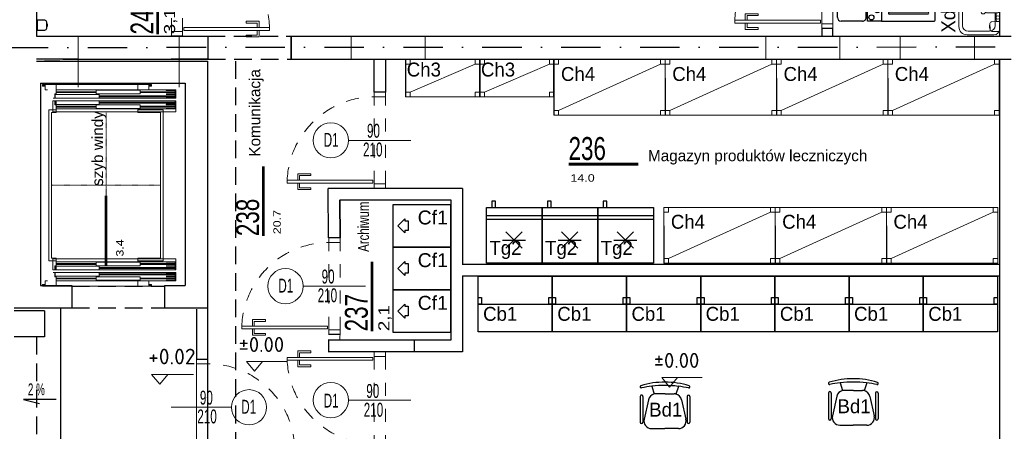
# Model space of a CAD drawing. Header units: millimetres. Extents: x 14495 to 271441, y -21035 to 2232.
# Tile 102 of 227: x 82787 to 83849, y -2668 to -2224. Entities that reach past the tile are written whole.
import ezdxf
from ezdxf.enums import TextEntityAlignment as Align

# ---------------------------------------------------------------- set-up
doc = ezdxf.new("R2010")
doc.units = ezdxf.units.MM
for name, pattern in [('DASHDOT', [1, 0.5, -0.25, 0, -0.25]), ('DASHED', [28.222222, 14.111111, -14.111111]), ('DASHED2', [9.525, 6.35, -3.175])]:
    doc.linetypes.add(name, pattern=pattern)
for name, color, linetype in [('-- TECH  SYMBOLE', 1, 'Continuous'), ('_1_cienkie', 251, 'Continuous'), ('_A_widok', 1, 'Continuous'), ('A-POW-NR', 1, 'Continuous'), ('a_cienka', 8, 'Continuous'), ('A_cieńsza', 8, 'Continuous'), ('a_HATCH', 9, 'Continuous'), ('A_KOTA', 7, 'Continuous'), ('A_L_WIDOK', 1, 'Continuous'), ('A_opis', 1, 'Continuous'), ('A_OSIE', 252, 'DASHDOT'), ('A_PROJEKTOWANE', 3, 'Continuous'), ('A_SC_DZIAlOWE', 4, 'Continuous'), ('meble', 1, 'Continuous'), ('sciany projektowane', 3, 'Continuous'), ('TABELKA', 2, 'Continuous'), ('TECH Sprzęt', 1, 'Continuous'), ('TECH Wyp.drobne', 1, 'Continuous')]:
    doc.layers.add(name, color=color, linetype=linetype)
for name, color, linetype, lineweight in [('03', 2, 'Continuous', 13), ('A_KOTY', 42, 'Continuous', 20), ('A_Stolarka_drzwi', 1, 'Continuous', 9), ('cienkie', 4, 'Continuous', 9), ('cienkie - TW', 1, 'Continuous', 9), ('grube', 1, 'Continuous', 0), ('grube - TW', 1, 'Continuous', 0), ('M_drzwi', 1, 'Continuous', 5), ('osie - TW', 1, 'DASHDOT', 9), ('P-SANR-FIXT', 2, 'Continuous', 9), ('TECH Wyp-meble nowe', 1, 'Continuous', 30)]:
    doc.layers.add(name, color=color, linetype=linetype, lineweight=lineweight)
doc.layers.add('A-POW', color=2, linetype='Continuous', plot=False)
doc.styles.add('APLUS', font='arial.ttf', dxfattribs={"width": 0.6})
doc.styles.add('Arial', font='Arial')
doc.styles.add('arial-tab', font='arial.ttf')
doc.styles.add('ARIAL1_2', font='arial.ttf', dxfattribs={"width": 1.2})
doc.styles.add('arialce', font='ARIALN.TTF')
doc.styles.add('AVAL', font='txt')
doc.styles.add('cent', font='swissel.ttf')
doc.styles.add('cg', font='GOTHIC.TTF')
doc.styles.add('iso', font='isocpeur.ttf', dxfattribs={"width": 1.2})
doc.styles.add('ROMANS', font='romans', dxfattribs={"width": 0.6})
doc.styles.add('switz721ltexbt', font='swissel.ttf')

# ---------------------------------------------------------------- blocks, each defined once
blk = doc.blocks.new('DRZWI Z OSCIEZNICA NIEOKALAJACA 90')
at = {"linetype": 'DASHED'}
for p, q in [((-12, 5), (-12, 99)), ((0, 5), (0, 99))]:
    blk.add_line(p, q, dxfattribs=at)
at = {"ltscale": 0.05}
blk.add_line((-39.5, 52), (25.6, 52), dxfattribs=at)
for points in [[(-12, 99), (-12, 104), (0, 104), (0, 99)], [(-12, 0), (-12, 5), (0, 5), (0, 0)], [(93.9, 9), (1.4, 9), (1.4, 6), (93.9, 6)]]:
    blk.add_lwpolyline(points, close=True)
for points in [[(82.5, 9), (82.5, 16), (68.5, 16), (68.5, 14), (80.5, 14), (80.5, 9)], [(82.5, 6), (82.5, -1), (68.5, -1), (68.5, 1), (80.5, 1), (80.5, 6)]]:
    blk.add_lwpolyline(points)
at = {"linetype": 'DASHED'}
blk.add_arc((0, 5), 94, 2.4475, 90, dxfattribs=at)
blk = doc.blocks.new('SSCVCFDSS')
blk.add_line((0, 50), (0, 0))
blk.add_circle((0, -19), 19)
at = {"style": 'ROMANS', "text_generation_flag": 4, "width": 0.6}
blk.add_attdef('FD1-8', text='', height=13, rotation=270, dxfattribs=at).set_placement((6.1, 55.2), align=Align.RIGHT)
for tag, p in [('200', (8.2, 25.5)), ('90', (-8.7, 25.5))]:
    blk.add_attdef(tag, text='', height=13, rotation=270, dxfattribs=at).set_placement(p, align=Align.MIDDLE)
blk.add_attdef('AL6C', text='', height=13, dxfattribs=at).set_placement((-0.6, -18.6), align=Align.MIDDLE)
blk = doc.blocks.new('Umywalka - kwadratowa - 500 x 440mm-2175834-PW_K0')
at = {"layer": 'P-SANR-FIXT'}
for p, q in [((-23.4, 11.7), (-23.4, -17.1)), ((-23.4, 11.7), (-23.4, -17.1)), ((20.2, 18), (-17.1, 18)), ((20.2, 18), (-17.1, 18)), ((0.3, 13.3), (-13.3, 13.3)), ((9.2, 18), (-7.3, 18)), ((-7.3, 14.2), (0.3, 14.2)), ((0.3, 16.1), (0.3, 4)), ((2.8, 16.1), (2.8, 4)), ((2.8, 14.2), (9.2, 14.2)), ((16.4, 13.3), (2.8, 13.3)), ((26.6, -17.6), (26.6, 11.7)), ((26.6, -17.6), (26.6, 11.7)), ((-19.6, 6.9), (-19.6, -15.8)), ((22.8, -15.8), (22.8, 6.9)), ((-14.5, -26), (18.1, -26)), ((-14.5, -26), (18.1, -26)), ((-13.3, -22.2), (16.4, -22.2))]:
    blk.add_line(p, q, dxfattribs=at)
for centre, radius, start, end in [((-17.1, 11.7), 6.35, 90, 180), ((-17.1, 11.7), 6.35, 90, 180), ((-13.3, 6.9), 6.35, 90, 180), ((-7.3, 16.1), 1.9, 90, 270), ((-4.8, 16.1), 1.9, 360, 180), ((-4.8, 16.1), 1.9, 180, 0), ((1.6, 16.1), 1.27, 360, 180), ((6.6, 16.1), 1.9, 360, 180), ((6.6, 16.1), 1.9, 180, 360), ((9.2, 16.1), 1.9, 270, 90), ((16.4, 6.9), 6.35, 0, 90), ((20.2, 11.7), 6.35, 0, 90), ((20.2, 11.7), 6.35, 360, 90), ((1.6, 0.3), 2.54, 360, 180), ((1.6, 0.3), 2.54, 180, 0), ((1.6, 4), 1.27, 180, 0), ((-14.5, -17.1), 8.89, 180, 270), ((-14.5, -17.1), 8.89, 180, 270), ((-13.3, -15.8), 6.35, 180, 270), ((16.4, -15.8), 6.35, 270, 0), ((18.1, -17.6), 8.44, 270, 360), ((18.1, -17.6), 8.44, 270, 0)]:
    blk.add_arc(centre, radius, start, end, dxfattribs=at)
blk = doc.blocks.new('POW')
at = {"const_width": 5}
blk.add_lwpolyline([(125.3, 0), (0, 0)], dxfattribs=at)
at = {"style": 'switz721ltexbt'}
blk.add_attdef('001', (-1.8, 12.3), '', height=41.2, dxfattribs=at)
blk = doc.blocks.new('KOTA')
for p, q in [((0, 0), (-11.8, 14.2)), ((-11.8, 14.2), (16.2, 14.2)), ((0, 0), (11.8, 14.2)), ((16.2, 14.2), (48.6, 14.2))]:
    blk.add_line(p, q)
at = {"layer": 'A_KOTA', "color": 6, "style": 'AVAL'}
blk.add_attdef('%%P0,00', (-11.3, 18.7), '', height=14.4, dxfattribs=at)
blk = doc.blocks.new('2305.02.01.E1$0$wózek porz.')
for p, q in [((27, 64), (4, 63.9)), ((32.4, 64), (47.3, 64)), ((32.4, 31.9), (32.4, 64)), ((103.5, 64), (47.3, 64)), ((47.3, 64), (47.3, 31.9)), ((0, 4), (0, 59.9)), ((31, 31.9), (31, 60)), ((97.7, 54.1), (55.8, 54)), ((105.6, 2), (105.5, 62)), ((47.3, 47.4), (32.3, 47.4)), ((50.1, 31.8), (50.1, 48.9)), ((52.1, 50.9), (73.1, 50.9)), ((97.7, 52.1), (55.8, 52)), ((75.1, 48.9), (75.1, 31.9)), ((78.5, 48.9), (78.6, 31.8)), ((101.5, 50.9), (80.5, 50.9)), ((103.6, 12.9), (103.5, 48.9)), ((27.6, 32.7), (14.4, 32.7)), ((27.6, 31.9), (27.6, 32.7)), ((27.6, 28.9), (27.6, 31.9)), ((27.6, 31.9), (83.6, 31.9)), ((83.5, 38.7), (81.5, 31.8)), ((83.5, 38.7), (84.4, 38.7)), ((83.5, 22.5), (83.5, 38.7)), ((83.6, 31.9), (83.6, 28.9)), ((83.9, 33.2), (86.1, 33.2)), ((88.4, 33.2), (83.9, 33.2)), ((84.4, 38.7), (84.4, 22.3)), ((84.6, 37.1), (86.6, 39.1)), ((84.6, 36.9), (87.7, 36.9)), ((84.6, 35.2), (92.8, 35.2)), ((86.1, 33.2), (88.8, 33.4)), ((86.6, 39.1), (89.9, 39.6)), ((87.7, 36.9), (90.6, 37.4)), ((90.6, 32.9), (88.4, 33.2)), ((88.8, 33.4), (91.9, 33.6)), ((89.9, 39.6), (92.8, 39.1)), ((90.6, 37.4), (92.6, 37.6)), ((92.6, 32.5), (90.6, 32.9)), ((91.9, 33.6), (94.8, 33.8)), ((92.6, 37.6), (94.8, 37.6)), ((95.5, 32.3), (92.6, 32.5)), ((92.8, 39.1), (97, 39.1)), ((92.8, 35.2), (95.5, 36.5)), ((94.8, 37.6), (97.9, 37.8)), ((94.8, 33.8), (98.3, 36.3)), ((95.5, 36.5), (98.1, 36.5)), ((97.7, 32.7), (95.5, 32.3)), ((97, 39.1), (98.6, 39.6)), ((97.9, 37.8), (99.7, 37.8)), ((98.3, 36.3), (98.3, 36.7)), ((27.6, 28), (14.4, 28)), ((27.6, 28.9), (27.6, 28)), ((83.6, 28.9), (27.6, 28.9)), ((31, 4), (31, 28.9)), ((32.4, 0), (32.4, 28.9)), ((47.4, 28.9), (47.4, 0)), ((50.1, 12.9), (50.1, 28.9)), ((75.1, 28.9), (75.1, 12.9)), ((78.6, 29), (78.6, 12.9)), ((83, 22.3), (81.5, 29)), ((84.4, 22.3), (83, 22.3)), ((96.3, 30.3), (84.4, 30.3)), ((84.4, 24.3), (87.3, 24.7)), ((87.7, 24.3), (84.4, 24.3)), ((85.3, 26.1), (84.6, 26.1)), ((87.9, 28.7), (84.8, 28.7)), ((84.8, 22.3), (87.3, 20.3)), ((87.3, 25.9), (85.3, 26.1)), ((85.7, 21.9), (87.9, 23.4)), ((88.1, 20.8), (85.7, 21.9)), ((89.5, 25.6), (87.3, 25.9)), ((87.3, 24.7), (98.6, 24.8)), ((91.5, 23.9), (87.7, 24.3)), ((89.9, 28.3), (87.9, 28.7)), ((87.9, 23.4), (89.9, 22.5)), ((91.9, 25.6), (89.5, 25.6)), ((92.1, 28.1), (89.9, 28.3)), ((89.9, 22.5), (91.9, 22.1)), ((93.5, 23.9), (91.5, 23.9)), ((93.9, 25.2), (91.9, 25.6)), ((91.9, 22.1), (94.1, 21.7)), ((96.3, 27.9), (92.1, 28.1)), ((95.7, 23.4), (93.5, 23.9)), ((96.1, 25.2), (93.9, 25.2)), ((94.1, 21.7), (96.1, 21.2)), ((96.1, 21.2), (95.7, 23.4)), ((98.6, 24.8), (96.1, 25.2)), ((99.4, 30.1), (96.3, 30.3)), ((99.9, 27.4), (96.3, 27.9)), ((47.4, 16.6), (32.3, 16.6)), ((73.1, 10.9), (52.1, 10.9)), ((80.6, 10.9), (101.6, 10.9)), ((87.3, 20.3), (88.4, 20.3)), ((91.7, 20.8), (88.1, 20.8)), ((94.4, 19), (91.7, 20.8)), ((93.2, 20.5), (94.4, 19.9)), ((27, 0), (4, 0)), ((47.4, 0), (32.4, 0)), ((47.4, 0), (103.6, 0)), ((97.7, 9.7), (55.8, 9.7)), ((97.7, 7.7), (55.8, 7.7))]:
    blk.add_line(p, q)
for points in [[(33.6, 56.6, -0.064829), (33.9, 58.5, -0.077661), (34.6, 60, -0.107175), (35.7, 61.2, -0.144685), (36.8, 61.5, -0.144685), (37.9, 61.2, -0.107175), (39, 60, -0.077661), (39.7, 58.5, -0.064829), (39.9, 56.6, -0.064829), (39.7, 54.6, -0.077661), (39, 53.1, -0.107175), (37.9, 52, -0.144685), (36.8, 51.6, -0.144685), (35.7, 52, -0.107175), (34.6, 53.1, -0.077661), (33.9, 54.6, -0.064829)], [(46.2, 56.6, 0.064829), (46, 58.5, 0.077661), (45.3, 60, 0.107175), (44.2, 61.2, 0.144685), (43.1, 61.5, 0.144685), (42, 61.2, 0.107175), (40.9, 60, 0.077661), (40.2, 58.5, 0.064829), (39.9, 56.6, 0.064829), (40.2, 54.6, 0.077661), (40.9, 53.1, 0.107175), (42, 52, 0.144685), (43.1, 51.6, 0.144685), (44.2, 52, 0.107175), (45.3, 53.1, 0.077661), (46, 54.6, 0.064829)], [(44.9, 20.1), (44.9, 24.6, 0.414214), (43.9, 25.6), (39.3, 25.6, 0.414214), (38.3, 24.6), (38.3, 20.1, 0.414214), (39.3, 19.1), (43.9, 19.1, 0.414214)]]:
    blk.add_lwpolyline(points, format="xyb", close=True)
blk.add_lwpolyline([(44.9, 44.8), (35.6, 44.8), (35.6, 35.5), (44.9, 35.5)], close=True)
for centre, radius in [((43, 12.2), 3.28), ((36.7, 4), 2.74)]:
    blk.add_circle(centre, radius)
for centre, radius, start, end in [((4, 59.9), 4, 90.0249, 180.0249), ((27, 60), 4, 0.0249, 90.0249), ((103.5, 62), 2, 0.0249, 90.0249), ((56, 53), 1.02, 102.1343, 257.9154), ((97.4, 53.1), 1.02, 282.1343, 77.9154), ((52.1, 48.9), 2, 90.0249, 180.0249), ((73.1, 48.9), 2, 0.0249, 90.0249), ((80.5, 48.9), 2, 90.0249, 180.0249), ((101.5, 48.9), 2, 0.0249, 90.0249), ((15.9, 30.4), 2.8, 123.9914, 236.0583), ((52.1, 12.9), 2, 180.0249, 270.0249), ((73.1, 12.9), 2, 270.0249, 0.0249), ((80.6, 12.9), 2, 180.0249, 270.0249), ((101.6, 12.9), 2, 270.0249, 0.0249), ((4, 4), 4, 180.0249, 270.0249), ((27, 4), 4, 270.0249, 0.0249), ((56, 8.7), 1.02, 102.1343, 257.9154), ((97.5, 8.7), 1.02, 282.1343, 77.9154), ((103.6, 2), 2, 270.0249, 0.0249)]:
    blk.add_arc(centre, radius, start, end)
blk = doc.blocks.new('szafa na leki 60_120')
at = {"color": 2, "lineweight": 15}
for p, q in [((90, 60), (0, 60)), ((5, 5), (115, 55)), ((120, 0), (120, 40)), ((120, 40), (120, 0)), ((0, 0), (90, 0))]:
    blk.add_line(p, q, dxfattribs=at)
at = {"color": 2}
blk.add_line((0, 40), (0, 0), dxfattribs=at)
at = {"color": 2, "lineweight": 15}
for points in [[(0, 0), (120, 0), (120, 60), (0, 60)], [(5, 60), (5, 55), (0, 55), (0, 60)], [(115, 60), (115, 55), (120, 55), (120, 60)], [(5, 0), (5, 5), (0, 5), (0, 0)], [(115, 0), (115, 5), (120, 5), (120, 0)]]:
    blk.add_lwpolyline(points, close=True, dxfattribs=at)
blk = doc.blocks.new('LODÓWKA')
at = {"color": 1}
for p, q in [((0, 51.5), (-60, 51.5)), ((0, 47.5), (-60, 47.5))]:
    blk.add_line(p, q, dxfattribs=at)
blk.add_lwpolyline([(-5.7, 60), (-9.7, 60), (-9.7, 67), (-5.7, 67)], close=True, dxfattribs=at)
at = {"color": 2}
blk.add_lwpolyline([(-60, 0), (0, 0), (0, 60), (-60, 60)], close=True, dxfattribs=at)
at = {"color": 1}
for points in [[(-20.9, 33.8), (-38.5, 16.1)], [(-38.5, 33.8), (-20.9, 16.1)], [(-17.2, 25), (-42.2, 25)]]:
    blk.add_lwpolyline(points, dxfattribs=at)
blk = doc.blocks.new('FOTEL do BIURKA')
at = {"color": 2}
for p, q in [((-14.3, 8), (-11.7, -0.3)), ((0, 0), (-9.7, 0)), ((0, 0), (9.7, 0)), ((14.3, 8), (11.7, -0.3)), ((-17.8, -6.4), (-22.6, -27.3)), ((17.8, -6.4), (22.6, -27.3)), ((-14.5, -37.5), (0, -37.5)), ((14.5, -37.5), (0, -37.5))]:
    blk.add_line(p, q, dxfattribs=at)
at = {"color": 2, "ltscale": 0.7}
for p, q in [((-26.8, -2.9), (-26.8, -30.5)), ((-23.8, -2.9), (-23.8, -30.5)), ((23.8, -2.9), (23.8, -30.5)), ((26.8, -2.9), (26.8, -30.5))]:
    blk.add_line(p, q, dxfattribs=at)
at = {"color": 2}
for centre, radius, start, end in [((-1.1, -70.5), 83, 89.2376, 107.5114), ((1.1, -70.5), 83, 72.4886, 90.7624), ((-25.7, 7.5), 1.21, 108.3082, 283.3685), ((3.4, -145.1), 154.2, 96.5758, 100.77), ((0, -91.4), 100.4, 90, 98.0662), ((-9.7, -8.3), 8.33, 90, 103.3032), ((0, -91.4), 100.4, 81.9338, 90), ((9.7, -8.3), 8.33, 76.6968, 90), ((-3.4, -145.1), 154.2, 79.23, 83.4242), ((25.7, 7.5), 1.21, 256.6315, 71.6918), ((-9.7, -8.3), 8.33, 104.2415, 166.9068), ((9.7, -8.3), 8.33, 13.0932, 75.7585), ((-14.5, -29.2), 8.33, 166.9068, 270), ((14.5, -29.2), 8.33, 270, 13.0932)]:
    blk.add_arc(centre, radius, start, end, dxfattribs=at)
at = {"color": 2, "ltscale": 0.7}
for centre, start, end in [((-25.3, -2.9), 360, 180), ((-25.3, -2.9), 360, 180), ((25.3, -2.9), 0, 180), ((25.3, -2.9), 0, 180), ((-25.3, -30.5), 180, 360), ((25.3, -30.5), 180, 0)]:
    blk.add_arc(centre, 1.5, start, end, dxfattribs=at)
blk = doc.blocks.new('szafa ekspedycyjna 80')
at = {"color": 2}
blk.add_line((9797.7, -8035.7), (9877.7, -8035.7), dxfattribs=at)
for points in [[(9797.7, -8005.7), (9877.7, -8005.7), (9877.7, -8065.7), (9797.7, -8065.7)], [(9801.3, -8035.7), (9797.7, -8035.7), (9797.7, -8028.5), (9801.3, -8028.5)], [(9877.7, -8035.7), (9874, -8035.7), (9874, -8028.5), (9877.7, -8028.5)]]:
    blk.add_lwpolyline(points, close=True, dxfattribs=at)
blk = doc.blocks.new('regał 80x40')
at = {"color": 2, "lineweight": 15}
for p, q in [((-40, 80), (-40, 0)), ((-35, 75), (-5, 5)), ((0, 0), (0, 80))]:
    blk.add_line(p, q, dxfattribs=at)
at = {"color": 2, "lineweight": -3}
for p, q in [((0, 80), (-40, 80)), ((-40, 0), (0, 0)), ((0, 0), (-40, 0))]:
    blk.add_line(p, q, dxfattribs=at)
at = {"color": 2, "lineweight": 15}
for points in [[(-40, 75), (-35, 75), (-35, 80), (-40, 80)], [(0, 75), (-5, 75), (-5, 80), (0, 80)], [(-40, 5), (-35, 5), (-35, 0), (-40, 0)], [(0, 5), (-5, 5), (-5, 0), (0, 0)]]:
    blk.add_lwpolyline(points, close=True, dxfattribs=at)

msp = doc.modelspace()

# ---------------------------------------------------------------- hatches: boundary and pattern name
at = {"layer": 'cienkie'}
h = msp.add_hatch(dxfattribs=at)
h.set_pattern_fill('ANSI37', color=256, scale=0.196)
h.set_pattern_definition([(45, (82866.59536, -2489.5606), (-0.4400325, 0.4400325), []), (135, (82866.59536, -2489.5606), (-0.4400325, -0.4400325), [])])
h.paths.add_polyline_path([(82811.72, -2293.92), (82814.66, -2293.92), (82814.66, -2295.88), (82811.72, -2295.88)])
h = msp.add_hatch(dxfattribs=at)
h.set_pattern_fill('ANSI37', color=256, scale=0.196)
h.set_pattern_definition([(45, (82981.25536, -2489.5606), (-0.4400325, 0.4400325), []), (135, (82981.25536, -2489.5606), (-0.4400325, -0.4400325), [])])
h.paths.add_polyline_path([(82926.38, -2293.92), (82929.32, -2293.92), (82929.32, -2295.88), (82926.38, -2295.88)])
h = msp.add_hatch(dxfattribs=at)
h.set_pattern_fill('ANSI37', color=256, scale=0.196)
h.set_pattern_definition([(45, (82866.59536, -2509.1606), (-0.4400325, 0.4400325), []), (135, (82866.59536, -2509.1606), (-0.4400325, -0.4400325), [])])
h.paths.add_polyline_path([(82811.72, -2511.48), (82814.66, -2511.48), (82814.66, -2509.52), (82811.72, -2509.52)])
h = msp.add_hatch(dxfattribs=at)
h.set_pattern_fill('ANSI37', color=256, scale=0.196)
h.set_pattern_definition([(45, (82981.25536, -2509.1606), (-0.4400325, 0.4400325), []), (135, (82981.25536, -2509.1606), (-0.4400325, -0.4400325), [])])
h.paths.add_polyline_path([(82926.38, -2511.48), (82929.32, -2511.48), (82929.32, -2509.52), (82926.38, -2509.52)])

# ---------------------------------------------------------------- linework, layer by layer
at = {"color": 2, "lineweight": 15}
for p, q in [((83363.36, -2327.2), (83363.36, -2267.2)), ((83363.36, -2327.2), (83363.36, -2287.2)), ((83363.36, -2287.2), (83363.36, -2327.2))]:
    msp.add_line(p, q, dxfattribs=at)
at = {"layer": '03', "color": 1}
msp.add_lwpolyline([(83833.54, -2234.88), (83833.48, -2228.38, -0.4142136), (83835.46, -2226.36), (83843.96, -2226.27), (83844.06, -2236.77), (83835.56, -2236.86, -0.4142136)], format="xyb", close=True, dxfattribs=at)
msp.add_lwpolyline([(83833.53, -2233.18), (83833.49, -2230.08), (83832.94, -2230.09), (83832.98, -2233.19)], close=True, dxfattribs=at)
at = {"layer": '_1_cienkie', "lineweight": 0}
for p, q in [((82850.29, -2241.76), (82850.29, -2296.76)), ((82959.29, -2296.76), (82959.29, -2241.76))]:
    msp.add_line(p, q, dxfattribs=at)
at = {"layer": '_1_cienkie', "linetype": 'DASHED2', "ltscale": 3}
for p, q in [((82989.78, -2241.76), (83079.93, -2241.76)), ((82989.93, -2266.76), (83079.93, -2266.76)), ((83019.78, -2268.76), (83019.78, -2721.76)), ((82843.28, -2511.48), (82943.28, -2511.48)), ((82843.28, -2534.76), (82943.28, -2534.76)), ((82805.17, -2566.09), (82805.17, -2721.76))]:
    msp.add_line(p, q, dxfattribs=at)
at = {"layer": '_1_cienkie', "linetype": 'DASHED'}
msp.add_line((82989.93, -2241.76), (83079.93, -2241.76), dxfattribs=at)
at = {"layer": '_A_widok'}
for p, q in [((82831.28, -2534.76), (82831.28, -2721.76)), ((82989.78, -2589.97), (82989.78, -2688.97))]:
    msp.add_line(p, q, dxfattribs=at)
at = {"layer": 'a_cienka', "linetype": 'Continuous'}
msp.add_line((83213.07, -2582.26), (83213.07, -2569.76), dxfattribs=at)
at = {"layer": 'A_cieńsza', "linetype": 'Continuous', "lineweight": 13}
for p, q in [((83144.47, -2241.76), (83144.47, -2266.76)), ((83224.47, -2266.76), (83224.47, -2241.76)), ((83591.69, -2241.76), (83591.69, -2266.76)), ((83671.69, -2266.76), (83671.69, -2241.76)), ((83736.67, -2241.76), (83736.67, -2266.76)), ((83816.67, -2266.76), (83816.67, -2241.76))]:
    msp.add_line(p, q, dxfattribs=at)
at = {"layer": 'a_HATCH', "linetype": 'Continuous', "lineweight": 15}
msp.add_line((82977.78, -2589.97), (82977.78, -2693.97), dxfattribs=at)
at = {"layer": 'A_L_WIDOK'}
for p, q in [((82826.61, -2633.73), (82791.45, -2633.73)), ((82791.45, -2633.73), (82808.53, -2637.99))]:
    msp.add_line(p, q, dxfattribs=at)
at = {"layer": 'A_OSIE', "ltscale": 85}
msp.add_line((82264.85, -2254.26), (86567.36, -2252.35), dxfattribs=at)
at = {"layer": 'A_PROJEKTOWANE'}
for p, q in [((82805.29, -1786.26), (82805.29, -2241.76)), ((82805.29, -2241.76), (82949.5, -2241.76)), ((82811.79, -2241.76), (82842.05, -2241.76)), ((82842.05, -2241.76), (82949.5, -2241.76)), ((82942.05, -2241.76), (82989.78, -2241.76)), ((82942.05, -2241.76), (82989.93, -2241.76)), ((82989.93, -2241.76), (82989.93, -2266.76)), ((83079.93, -2266.76), (83079.93, -2241.76)), ((83079.93, -2241.76), (83856.44, -2241.76)), ((83079.93, -2241.76), (83079.93, -2266.76)), ((82850.53, -2266.76), (82805.29, -2266.76)), ((82805.29, -2268.76), (82920.53, -2268.76)), ((82805.29, -2268.76), (82989.78, -2268.76)), ((82813.78, -2268.76), (82830.53, -2268.76)), ((82830.53, -2268.76), (82813.78, -2268.76)), ((82833.78, -2266.42), (82850.53, -2266.42)), ((82833.78, -2266.76), (82850.53, -2266.76)), ((82850.53, -2266.76), (82957.98, -2266.76)), ((82942.05, -2266.76), (82989.93, -2266.76)), ((82989.93, -2266.76), (82950.53, -2266.76)), ((82989.78, -2268.76), (82989.78, -2534.76)), ((82989.78, -2268.76), (82989.78, -2491.76)), ((83079.93, -2266.76), (83856.44, -2266.76)), ((82809.78, -2292.76), (82809.78, -2510.76)), ((82809.78, -2292.76), (82965.78, -2292.76)), ((82965.78, -2292.76), (82965.78, -2510.76)), ((82809.78, -2510.76), (82843.28, -2510.76)), ((82843.28, -2510.76), (82843.28, -2534.76)), ((82943.28, -2510.76), (82943.28, -2534.76)), ((82943.28, -2510.76), (82965.78, -2510.76)), ((82781.28, -2534.76), (82843.28, -2534.76)), ((82943.28, -2534.76), (82989.78, -2534.76)), ((82813.78, -2538.09), (82813.78, -2566.09))]:
    msp.add_line(p, q, dxfattribs=at)
for points in [[(82813.78, -2538.09), (82781.28, -2538.09)], [(82813.78, -2566.09), (82781.28, -2566.09)]]:
    msp.add_lwpolyline(points, dxfattribs=at)
at = {"layer": 'A_SC_DZIAlOWE'}
for p, q in [((83843.94, -1786.26), (83843.94, -2241.76)), ((83664.15, -2233.76), (83651.65, -2233.76)), ((82962.79, -2241.76), (82950.29, -2241.76)), ((83169.56, -2302.26), (83169.56, -2266.76)), ((83182.06, -2302.26), (83182.06, -2266.76)), ((83843.87, -2266.76), (83843.87, -3192.26)), ((83181.56, -2302.26), (83169.06, -2302.26)), ((83120.14, -2459.41), (83119.78, -2406.26)), ((83264.78, -2406.26), (83119.78, -2406.26)), ((83264.78, -2406.26), (83119.78, -2406.26)), ((83181.56, -2406.26), (83169.06, -2406.26)), ((83264.78, -2406.26), (83264.78, -2487.76)), ((83264.78, -2406.26), (83264.78, -2488.26)), ((83132.28, -2418.26), (83132.64, -2459.41)), ((83132.64, -2459.41), (83132.28, -2418.76)), ((83252.28, -2418.76), (83132.28, -2418.76)), ((83252.28, -2418.26), (83252.28, -2569.76)), ((83132.64, -2459.41), (83120.14, -2459.41)), ((83264.78, -2487.76), (83843.87, -2487.76)), ((83264.78, -2500.26), (83843.87, -2500.26)), ((83264.78, -2500.26), (83264.78, -2582.26)), ((82977.78, -2536.09), (82977.78, -2589.97)), ((82989.78, -2528.76), (82989.78, -2589.97)), ((83132.64, -2563.41), (83120.14, -2563.41)), ((83252.28, -2569.76), (83119.78, -2569.76)), ((83120.1, -2569.76), (83120.1, -2582.26)), ((82977.78, -2589.97), (82989.78, -2589.97)), ((83264.78, -2582.26), (83119.78, -2582.26))]:
    msp.add_line(p, q, dxfattribs=at)
msp.add_lwpolyline([(83652.15, -2241.76), (83664.15, -2241.76), (83664.15, -2233.76), (83652.15, -2233.76)], close=True, dxfattribs=at)
at = {"layer": 'cienkie'}
for p, q in [((82818.58, -2484.04), (82818.58, -2321.36)), ((82818.58, -2321.36), (82826.42, -2321.36)), ((82914.62, -2321.36), (82942.06, -2321.36)), ((82942.06, -2321.36), (82942.06, -2484.04)), ((82826.42, -2484.04), (82818.58, -2484.04)), ((82942.06, -2484.04), (82914.62, -2484.04))]:
    msp.add_line(p, q, dxfattribs=at)
at = {"layer": 'cienkie - TW'}
for points in [[(82811.72, -2293.92), (82814.66, -2293.92), (82814.66, -2295.88), (82811.72, -2295.88)], [(82826.42, -2302.74), (82869.54, -2302.74), (82869.54, -2301.76), (82826.42, -2301.76)], [(82917.07, -2302.74), (82955.58, -2302.74), (82955.58, -2301.76), (82917.07, -2301.76)], [(82926.38, -2293.92), (82929.32, -2293.92), (82929.32, -2295.88), (82926.38, -2295.88)], [(82822.99, -2323.32), (82955.58, -2323.32), (82955.58, -2311.56), (82822.99, -2311.56)], [(82872.97, -2307.15), (82955.58, -2307.15), (82955.58, -2306.17), (82872.97, -2306.17)], [(82872.97, -2314.01), (82955.58, -2314.01), (82955.58, -2313.03), (82872.97, -2313.03)], [(82826.42, -2318.42), (82869.54, -2318.42), (82869.54, -2317.44), (82826.42, -2317.44)], [(82917.07, -2318.42), (82955.58, -2318.42), (82955.58, -2317.44), (82917.07, -2317.44)], [(82822.99, -2482.08), (82955.58, -2482.08), (82955.58, -2493.84), (82822.99, -2493.84)], [(82826.42, -2486.98), (82869.54, -2486.98), (82869.54, -2487.96), (82826.42, -2487.96)], [(82872.97, -2491.39), (82955.58, -2491.39), (82955.58, -2492.37), (82872.97, -2492.37)], [(82917.07, -2486.98), (82955.58, -2486.98), (82955.58, -2487.96), (82917.07, -2487.96)], [(82826.42, -2502.66), (82869.54, -2502.66), (82869.54, -2503.64), (82826.42, -2503.64)], [(82872.97, -2498.25), (82955.58, -2498.25), (82955.58, -2499.23), (82872.97, -2499.23)], [(82917.07, -2502.66), (82955.58, -2502.66), (82955.58, -2503.64), (82917.07, -2503.64)], [(82811.72, -2511.48), (82814.66, -2511.48), (82814.66, -2509.52), (82811.72, -2509.52)], [(82926.38, -2511.48), (82929.32, -2511.48), (82929.32, -2509.52), (82926.38, -2509.52)]]:
    msp.add_lwpolyline(points, close=True, dxfattribs=at)
for points in [[(82945.29, -2304.21), (82955.09, -2304.21), (82955.09, -2300.29), (82945.29, -2300.29), (82945.29, -2300.39), (82954.99, -2300.39), (82954.99, -2304.11), (82945.29, -2304.11), (82945.29, -2304.21)], [(82826.42, -2315.48), (82826.42, -2311.56)], [(82945.29, -2308.62), (82955.09, -2308.62), (82955.09, -2304.7), (82945.29, -2304.7), (82945.29, -2304.8), (82954.99, -2304.8), (82954.99, -2308.52), (82945.29, -2308.52), (82945.29, -2308.62)], [(82945.29, -2315.48), (82955.09, -2315.48), (82955.09, -2311.56), (82945.29, -2311.56), (82945.29, -2311.66), (82954.99, -2311.66), (82954.99, -2315.38), (82945.29, -2315.38), (82945.29, -2315.48)], [(82945.29, -2319.89), (82955.09, -2319.89), (82955.09, -2315.97), (82945.29, -2315.97), (82945.29, -2316.07), (82954.99, -2316.07), (82954.99, -2319.79), (82945.29, -2319.79), (82945.29, -2319.89)], [(82826.42, -2489.92), (82826.42, -2493.84)], [(82945.29, -2485.51), (82955.09, -2485.51), (82955.09, -2489.43), (82945.29, -2489.43), (82945.29, -2489.33), (82954.99, -2489.33), (82954.99, -2485.61), (82945.29, -2485.61), (82945.29, -2485.51)], [(82945.29, -2489.92), (82955.09, -2489.92), (82955.09, -2493.84), (82945.29, -2493.84), (82945.29, -2493.74), (82954.99, -2493.74), (82954.99, -2490.02), (82945.29, -2490.02), (82945.29, -2489.92)], [(82945.29, -2496.78), (82955.09, -2496.78), (82955.09, -2500.7), (82945.29, -2500.7), (82945.29, -2500.6), (82954.99, -2500.6), (82954.99, -2496.88), (82945.29, -2496.88), (82945.29, -2496.78)], [(82945.29, -2501.19), (82955.09, -2501.19), (82955.09, -2505.11), (82945.29, -2505.11), (82945.29, -2505.01), (82954.99, -2505.01), (82954.99, -2501.29), (82945.29, -2501.29), (82945.29, -2501.19)]]:
    msp.add_lwpolyline(points, dxfattribs=at)
at = {"layer": 'grube'}
for p, q in [((82824.95, -2311.56), (82822.84, -2311.56)), ((82824.95, -2311.56), (82824.95, -2315.97)), ((82821.52, -2481.1), (82821.52, -2324.3)), ((82826.42, -2324.3), (82821.52, -2324.3)), ((82824.95, -2315.97), (82826.42, -2315.97)), ((82826.42, -2324.3), (82826.42, -2315.97)), ((82826.42, -2320.38), (82914.62, -2320.38)), ((82914.62, -2320.38), (82916.72, -2320.38)), ((82914.62, -2324.3), (82914.62, -2320.38)), ((82939.12, -2324.3), (82914.62, -2324.3)), ((82939.12, -2324.3), (82939.12, -2481.1)), ((82826.42, -2481.1), (82821.52, -2481.1)), ((82826.42, -2481.1), (82826.42, -2489.43)), ((82914.62, -2481.1), (82914.62, -2485.02)), ((82939.12, -2481.1), (82914.62, -2481.1)), ((82824.95, -2493.84), (82822.84, -2493.84)), ((82824.95, -2493.84), (82824.95, -2489.43)), ((82824.95, -2489.43), (82826.42, -2489.43)), ((82826.42, -2485.02), (82914.62, -2485.02)), ((82914.62, -2485.02), (82916.72, -2485.02))]:
    msp.add_line(p, q, dxfattribs=at)
at = {"layer": 'grube - TW', "color": 5}
for points in [[(82817.18, -2299.8), (82814.95, -2299.8, -0.4142136), (82814.66, -2299.51), (82814.66, -2294.22, -0.4142136), (82814.95, -2293.92), (82826.12, -2293.92, -0.4142136), (82826.42, -2294.22), (82826.42, -2303.92, -0.4142136), (82826.12, -2304.21), (82825.09, -2304.21, 0.4142136), (82824.95, -2304.36), (82824.95, -2308.33, -0.4142136), (82824.65, -2308.62), (82823.48, -2308.62)], [(82917.07, -2299.8), (82914.91, -2299.8, -0.4142136), (82914.62, -2299.51), (82914.62, -2294.22, -0.4142136), (82914.91, -2293.92), (82926.08, -2293.92, -0.4142136), (82926.38, -2294.22), (82926.38, -2299.51, -0.4142136), (82926.08, -2299.8), (82923.93, -2299.8)], [(82817.18, -2505.6), (82814.95, -2505.6, 0.4142136), (82814.66, -2505.9), (82814.66, -2511.19, 0.4142136), (82814.95, -2511.48), (82826.12, -2511.48, 0.4142136), (82826.42, -2511.19), (82826.42, -2501.49, 0.4142136), (82826.12, -2501.19), (82825.09, -2501.19, -0.4142136), (82824.95, -2501.04), (82824.95, -2497.08, 0.4142136), (82824.65, -2496.78), (82823.48, -2496.78)], [(82917.07, -2505.6), (82914.91, -2505.6, 0.4142136), (82914.62, -2505.9), (82914.62, -2511.19, 0.4142136), (82914.91, -2511.48), (82926.08, -2511.48, 0.4142136), (82926.38, -2511.19), (82926.38, -2505.9, 0.4142136), (82926.08, -2505.6), (82923.93, -2505.6)]]:
    msp.add_lwpolyline(points, format="xyb", dxfattribs=at)
at = {"layer": 'grube - TW'}
for points in [[(82826.42, -2299.8), (82955.58, -2299.8), (82955.58, -2308.62), (82824.95, -2308.62)], [(82955.58, -2320.38), (82826.42, -2320.38), (82826.42, -2315.48), (82825.44, -2315.48), (82825.44, -2311.56), (82955.58, -2311.56), (82955.58, -2323.32)], [(82955.58, -2485.02), (82826.42, -2485.02), (82826.42, -2489.92), (82825.44, -2489.92), (82825.44, -2493.84), (82955.58, -2493.84), (82955.58, -2482.08)], [(82826.42, -2505.6), (82955.58, -2505.6), (82955.58, -2496.78), (82824.95, -2496.78)]]:
    msp.add_lwpolyline(points, dxfattribs=at)
for points in [[(82826.42, -2299.8), (82914.62, -2299.8), (82914.62, -2293.92), (82826.42, -2293.92)], [(82869.54, -2304.21), (82917.07, -2304.21), (82917.07, -2300.29), (82869.54, -2300.29)], [(82825.44, -2308.62), (82872.97, -2308.62), (82872.97, -2304.7), (82825.44, -2304.7)], [(82825.44, -2315.48), (82872.97, -2315.48), (82872.97, -2311.56), (82825.44, -2311.56)], [(82869.54, -2319.89), (82917.07, -2319.89), (82917.07, -2315.97), (82869.54, -2315.97)], [(82825.44, -2489.92), (82872.97, -2489.92), (82872.97, -2493.84), (82825.44, -2493.84)], [(82869.54, -2485.51), (82917.07, -2485.51), (82917.07, -2489.43), (82869.54, -2489.43)], [(82825.44, -2496.78), (82872.97, -2496.78), (82872.97, -2500.7), (82825.44, -2500.7)], [(82826.42, -2505.6), (82914.62, -2505.6), (82914.62, -2511.48), (82826.42, -2511.48)], [(82869.54, -2501.19), (82917.07, -2501.19), (82917.07, -2505.11), (82869.54, -2505.11)]]:
    msp.add_lwpolyline(points, close=True, dxfattribs=at)
at = {"layer": 'osie - TW'}
for p, q in [((82880.32, -2481.1), (82880.32, -2324.3)), ((82939.12, -2402.7), (82821.52, -2402.7))]:
    msp.add_line(p, q, dxfattribs=at)
at = {"layer": 'sciany projektowane', "color": 4, "lineweight": 0}
for p, q in [((83264.78, -2418.26), (83264.78, -2487.76)), ((83264.78, -2418.26), (83264.78, -2488.26)), ((83132.14, -2459.41), (83120.14, -2459.41)), ((83264.78, -2500.26), (83264.78, -2582.26)), ((83264.78, -2500.26), (83264.78, -2582.26)), ((83132.53, -2569.76), (83132.64, -2559.41))]:
    msp.add_line(p, q, dxfattribs=at)
at = {"layer": 'TECH Sprzęt', "color": 2}
for points in [[(83251.85, -2469.25), (83189.85, -2469.25), (83189.85, -2423.25), (83251.85, -2423.25)], [(83251.85, -2515.25), (83189.85, -2515.25), (83189.85, -2469.25), (83251.85, -2469.25)], [(83251.85, -2561.25), (83189.85, -2561.25), (83189.85, -2515.25), (83251.85, -2515.25)]]:
    msp.add_lwpolyline(points, close=True, dxfattribs=at)
at = {"layer": 'TECH Sprzęt', "color": 1}
for points in [[(83206.1, -2441), (83206.1, -2451.5), (83202.35, -2451.5), (83202.35, -2453.75), (83194.85, -2446.25), (83202.35, -2438.75), (83202.35, -2441)], [(83206.1, -2487), (83206.1, -2497.5), (83202.35, -2497.5), (83202.35, -2499.75), (83194.85, -2492.25), (83202.35, -2484.75), (83202.35, -2487)], [(83206.1, -2533), (83206.1, -2543.5), (83202.35, -2543.5), (83202.35, -2545.75), (83194.85, -2538.25), (83202.35, -2530.75), (83202.35, -2533)]]:
    msp.add_lwpolyline(points, close=True, dxfattribs=at)
at = {"layer": 'TECH Wyp.drobne', "color": 1}
msp.add_lwpolyline([(82816.4, -2233.36), (82816.4, -2226.86, 0.4142136), (82814.4, -2224.86), (82805.9, -2224.86), (82805.9, -2235.36), (82814.4, -2235.36, 0.4142136)], format="xyb", close=True, dxfattribs=at)
msp.add_lwpolyline([(82816.4, -2231.66), (82816.4, -2228.56), (82816.95, -2228.56), (82816.95, -2231.66)], close=True, dxfattribs=at)

# ---------------------------------------------------------------- block references
at = {"layer": 'A-POW-NR'}
ref = msp.add_blockref('POW', (82935.94, -2240.08), dxfattribs=dict(at, xscale=0.6, yscale=0.6, zscale=0.6, rotation=90))
ref.add_attrib('88,88', '3,1', dxfattribs={"layer": 'A-POW', "height": 12, "rotation": 90, "style": 'ARIAL1_2', "width": 1.2}).set_placement((82954.79, -2211.86), align=Align.RIGHT)
ref.add_attrib('POKOJ', 'pom. hig.-san. pers.', (82932.73, -2154.41), dxfattribs={"layer": 'A-POW', "height": 12, "rotation": 90, "style": 'arialce', "width": 1.1})
ref.add_attrib('001', '241', (82931.43, -2240.08), dxfattribs={"layer": '0', "height": 24.71, "rotation": 90, "style": 'switz721ltexbt', "width": 0.7})
ref = msp.add_blockref('POW', (83049.86, -2457.49), dxfattribs=dict(at, xscale=0.6, yscale=0.6, zscale=0.6, rotation=90))
ref.add_attrib('88,88', '20.7', dxfattribs={"layer": 'A-POW', "height": 8, "rotation": 90, "style": 'ARIAL1_2', "width": 1.2}).set_placement((83068.71, -2429.27), align=Align.RIGHT)
ref.add_attrib('POKOJ', 'Komunikacja', (83046.65, -2371.81), dxfattribs={"layer": 'A-POW', "height": 12, "rotation": 90, "style": 'arialce', "width": 1.2})
ref.add_attrib('001', '238', (83045.34, -2457.49), dxfattribs={"layer": '0', "height": 24.71, "rotation": 90, "style": 'switz721ltexbt', "width": 0.7})
ref = msp.add_blockref('POW', (82880.32, -2489.09), dxfattribs=dict(at, xscale=0.6, yscale=0.6, zscale=0.6, rotation=90))
ref.add_attrib('88,88', '3.4', dxfattribs={"layer": 'A-POW', "height": 8, "rotation": 90, "style": 'ARIAL1_2', "width": 1.2}).set_placement((82899.17, -2460.87), align=Align.RIGHT)
ref.add_attrib('POKOJ', 'szyb windy', (82877.11, -2403.41), dxfattribs={"layer": 'A-POW', "height": 12, "rotation": 90, "style": 'arialce', "width": 1.2})
ref = msp.add_blockref('POW', (83379.04, -2379.91), dxfattribs=dict(at, xscale=0.6, yscale=0.6, zscale=0.6))
ref.add_attrib('88,88', '14.0', dxfattribs={"layer": 'A-POW', "height": 8, "style": 'ARIAL1_2', "width": 1.2}).set_placement((83407.26, -2398.76), align=Align.RIGHT)
ref.add_attrib('POKOJ', 'Magazyn produktów leczniczych', (83464.72, -2376.7), dxfattribs={"layer": 'A-POW', "height": 12, "style": 'arialce', "width": 1.2})
ref.add_attrib('001', '236', (83379.04, -2375.4), dxfattribs={"layer": '0', "height": 24.71, "style": 'switz721ltexbt', "width": 0.7})
ref = msp.add_blockref('POW', (83167.06, -2560.13), dxfattribs=dict(at, xscale=0.6, yscale=0.6, zscale=0.6, rotation=90))
ref.add_attrib('88,88', '2,1', dxfattribs={"layer": 'A-POW', "height": 12, "rotation": 90, "style": 'ARIAL1_2', "width": 1.2}).set_placement((83185.92, -2531.91), align=Align.RIGHT)
ref.add_attrib('POKOJ', 'Archiwum', (83163.85, -2474.45), dxfattribs={"layer": 'A-POW', "height": 12, "rotation": 90, "style": 'arialce', "width": 0.9})
ref.add_attrib('001', '237', (83162.55, -2560.13), dxfattribs={"layer": '0', "height": 24.71, "rotation": 90, "style": 'switz721ltexbt', "width": 0.7})
at = {"layer": 'A_KOTY'}
ref = msp.add_blockref('KOTA', (83040.39, -2603), dxfattribs=dict(at, xscale=0.7200000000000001, yscale=0.7200000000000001, zscale=0.7200000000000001))
ref.add_attrib('001', '%%p0.00 ', dxfattribs={"layer": '0', "lineweight": -3, "height": 16.2, "style": 'iso'}).set_placement((83053, -2582.39), align=Align.CENTER)
ref = msp.add_blockref('KOTA', (82938.17, -2617.16), dxfattribs=dict(at, xscale=0.75, yscale=0.75, zscale=0.75))
ref.add_attrib('001', '+0.02', dxfattribs={"layer": '0', "lineweight": -3, "height": 16.875, "style": 'iso'}).set_placement((82951.3, -2595.7), align=Align.CENTER)
ref = msp.add_blockref('KOTA', (83488.06, -2620.18), dxfattribs=dict(at, xscale=0.7200000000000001, yscale=0.7200000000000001, zscale=0.7200000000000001))
ref.add_attrib('001', '%%p0.00 ', dxfattribs={"layer": '0', "lineweight": -3, "height": 16.2, "style": 'iso'}).set_placement((83500.67, -2599.58), align=Align.CENTER)
at = {"layer": 'A_Stolarka_drzwi', "xscale": -1}
for p in [(83652.15, -2233.76), (83169.56, -2406.26), (83120.64, -2563.41)]:
    msp.add_blockref('DRZWI Z OSCIEZNICA NIEOKALAJACA 90', p, dxfattribs=at)
at = {"layer": 'A_Stolarka_drzwi'}
for p in [(82962.79, -2241.76), (82989.9, -2693.97)]:
    msp.add_blockref('DRZWI Z OSCIEZNICA NIEOKALAJACA 90', p, dxfattribs=at)
at = {"layer": 'A_Stolarka_drzwi', "rotation": 180}
msp.add_blockref('DRZWI Z OSCIEZNICA NIEOKALAJACA 90', (83169.56, -2582.26), dxfattribs=at)
at = {"layer": 'M_drzwi'}
ref = msp.add_blockref('SSCVCFDSS', (83141.72, -2354.26), dxfattribs=dict(at, rotation=270.0000000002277))
ref.add_attrib('90', '90', dxfattribs={"layer": '0', "height": 15, "style": 'cent', "width": 0.6}).set_placement((83168.7, -2343.87), align=Align.MIDDLE)
ref.add_attrib('200', '210', dxfattribs={"layer": '0', "height": 15, "style": 'cent', "width": 0.6}).set_placement((83167.95, -2364.09), align=Align.MIDDLE)
ref.add_attrib('AL6C', 'D1', dxfattribs={"layer": '0', "height": 15, "style": 'arial-tab', "width": 0.6}).set_placement((83123.08, -2353.7), align=Align.MIDDLE)
ref = msp.add_blockref('SSCVCFDSS', (83092.8, -2511.41), dxfattribs=dict(at, rotation=270.0000000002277))
ref.add_attrib('90', '90', dxfattribs={"layer": '0', "height": 15, "style": 'cent', "width": 0.6}).set_placement((83119.77, -2501.03), align=Align.MIDDLE)
ref.add_attrib('200', '210', dxfattribs={"layer": '0', "height": 15, "style": 'cent', "width": 0.6}).set_placement((83119.02, -2521.25), align=Align.MIDDLE)
ref.add_attrib('AL6C', 'D1', dxfattribs={"layer": '0', "height": 15, "style": 'arial-tab', "width": 0.6}).set_placement((83074.15, -2510.85), align=Align.MIDDLE)
ref = msp.add_blockref('SSCVCFDSS', (83015.49, -2641.97), dxfattribs=dict(at, xscale=-1, rotation=90.00000000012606))
ref.add_attrib('90', '90', dxfattribs={"layer": '0', "height": 15, "style": 'cent', "width": 0.6}).set_placement((82988.51, -2631.58), align=Align.MIDDLE)
ref.add_attrib('200', '210', dxfattribs={"layer": '0', "height": 15, "style": 'cent', "width": 0.6}).set_placement((82989.26, -2651.8), align=Align.MIDDLE)
ref.add_attrib('AL6C', 'D1', dxfattribs={"layer": '0', "height": 15, "style": 'arial-tab', "width": 0.6}).set_placement((83034.13, -2641.41), align=Align.MIDDLE)
ref = msp.add_blockref('SSCVCFDSS', (83141.72, -2634.26), dxfattribs=dict(at, xscale=-1, rotation=269.9999999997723))
ref.add_attrib('90', '210', dxfattribs={"layer": '0', "height": 15, "style": 'cent', "width": 0.6}).set_placement((83168.7, -2644.64), align=Align.MIDDLE)
ref.add_attrib('200', '90', dxfattribs={"layer": '0', "height": 15, "style": 'cent', "width": 0.6}).set_placement((83167.95, -2624.42), align=Align.MIDDLE)
ref.add_attrib('AL6C', 'D1', dxfattribs={"layer": '0', "height": 15, "style": 'arial-tab', "width": 0.6}).set_placement((83123.08, -2634.81), align=Align.MIDDLE)
at = {"layer": 'meble'}
for p in [(73483.84, 5504.91), (73563.84, 5504.91), (73643.84, 5504.91), (73723.84, 5504.91), (73803.84, 5504.91), (73883.84, 5504.91), (73963.84, 5504.91)]:
    msp.add_blockref('szafa ekspedycyjna 80', p, dxfattribs=at)
at = {"layer": 'P-SANR-FIXT', "xscale": -1, "rotation": 269.998690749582}
msp.add_blockref('Umywalka - kwadratowa - 500 x 440mm-2175834-PW_K0', (83825.92, -2217.04), dxfattribs=at)
at = {"layer": 'sciany projektowane', "color": 4, "lineweight": 0}
for p in [(83363.36, -2327.2), (83483.36, -2327.2), (83603.36, -2327.2), (83723.36, -2327.2), (83481.9, -2486.51), (83601.9, -2486.51), (83721.9, -2486.51)]:
    msp.add_blockref('szafa na leki 60_120', p, dxfattribs=at)
at = {"layer": 'TECH Sprzęt', "color": 2, "xscale": -1}
for p in [(83290.54, -2486.66), (83350.54, -2486.66), (83410.54, -2486.66)]:
    msp.add_blockref('LODÓWKA', p, dxfattribs=at)
at = {"layer": 'TECH Sprzęt', "rotation": 359.8762278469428}
for p in [(83686.21, -2623.77), (83483.14, -2627.42)]:
    msp.add_blockref('FOTEL do BIURKA', p, dxfattribs=at)
at = {"layer": 'TECH Wyp-meble nowe', "color": 6, "linetype": 'Continuous', "lineweight": 13, "rotation": 90}
for p in [(83283.36, -2267.2), (83363.36, -2267.2)]:
    msp.add_blockref('regał 80x40', p, dxfattribs=at)
at = {"layer": 'TECH Wyp.drobne', "rotation": 359.9108969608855}
msp.add_blockref('2305.02.01.E1$0$wózek porz.', (83668.95, -2225.69), dxfattribs=at)

# ---------------------------------------------------------------- texts
at = {"layer": '-- TECH  SYMBOLE', "color": 1, "style": 'cg'}
msp.add_text('Xd1', height=15, rotation=90, dxfattribs=at).set_placement((83796.03, -2238.12))
for s, p in [('Ch3', (83204.63, -2285.41)), ('Ch3', (83284.63, -2285.41)), ('Ch4', (83370.88, -2290.19)), ('Ch4', (83490.88, -2290.19)), ('Ch4', (83610.88, -2290.19)), ('Ch4', (83730.88, -2290.19)), ('Ch4', (83489.41, -2449.5)), ('Ch4', (83609.41, -2449.5)), ('Ch4', (83729.41, -2449.5)), ('Tg2', (83293.74, -2477.66)), ('Tg2', (83353.74, -2477.66)), ('Tg2', (83413.74, -2477.66)), ('Cb1', (83286.94, -2548.78)), ('Cb1', (83366.94, -2548.78)), ('Cb1', (83446.94, -2548.78)), ('Cb1', (83526.94, -2548.78)), ('Cb1', (83606.94, -2548.78)), ('Cb1', (83686.94, -2548.78)), ('Cb1', (83766.94, -2548.78)), ('Bd1', (83669.12, -2648.38)), ('Bd1', (83466.05, -2652.03))]:
    msp.add_text(s, height=15, dxfattribs=at).set_placement(p)
at = {"layer": 'A_opis', "linetype": 'Continuous', "ltscale": 0.005, "insert": (82796.04, -2616.31), "char_height": 12.675, "width": 215.401, "attachment_point": 1, "style": 'APLUS'}
msp.add_mtext('2 %', dxfattribs=at)
at = {"layer": 'TABELKA', "color": 1, "ltscale": 10, "style": 'Arial'}
for p in [(83216.36, -2444.88), (83216.36, -2490.88), (83216.36, -2536.88)]:
    msp.add_text('Cf1', height=15, dxfattribs=at).set_placement(p)

doc.saveas('drawing.dxf')
